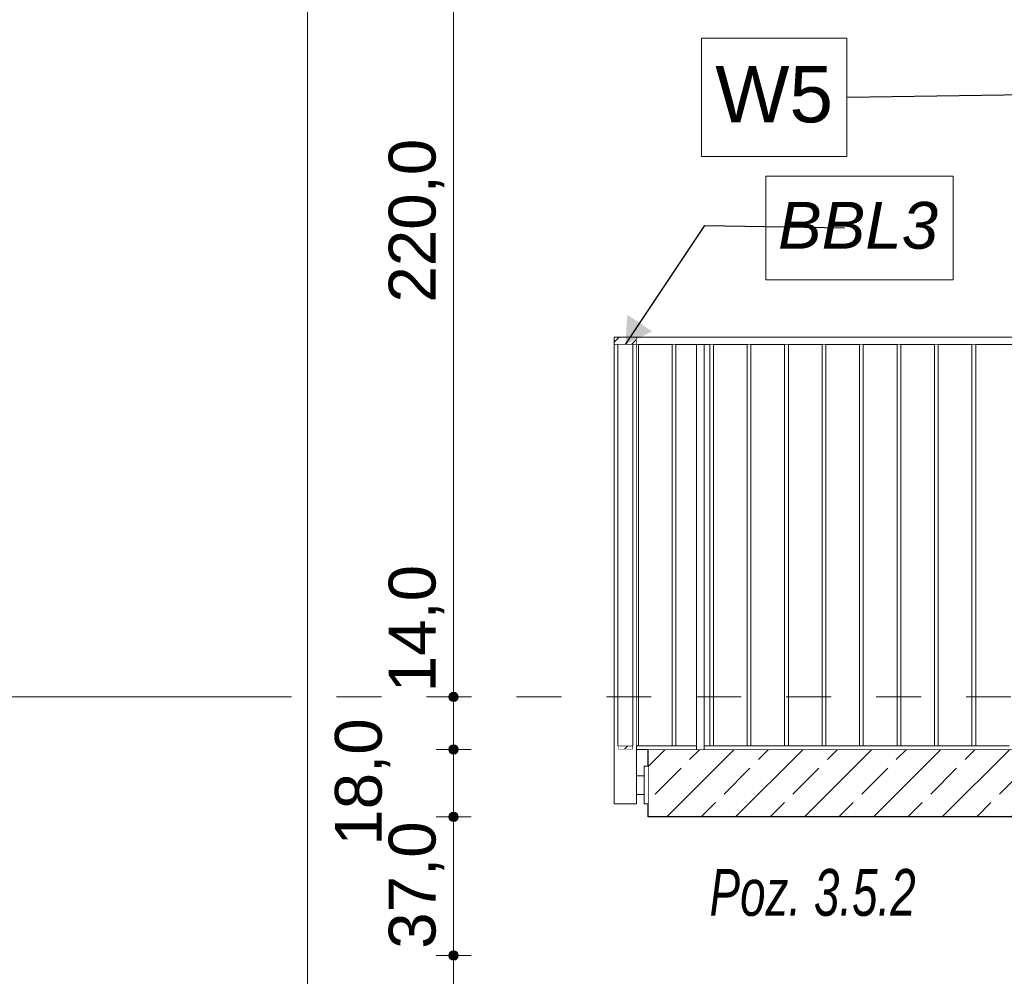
# Model space of a CAD drawing. Header units: millimetres. Extents: x 58537 to 97688, y -8921 to 14216.
# Tile 46 of 145: x 61593 to 64221, y 7925 to 10477. Entities that reach past the tile are written whole.
import ezdxf

# ---------------------------------------------------------------- set-up
doc = ezdxf.new("R2010")
doc.units = ezdxf.units.MM
doc.header["$MEASUREMENT"] = 0
doc.linetypes.add('Przerywana', pattern=[240, 120, -120])
doc.linetypes.add('Wipeout_Contour', pattern=[1000, 0, -1000])
for name, color, linetype, lineweight, true_color in [('0_Nr_pióra__45', 7, 'Continuous', 15, 0x40a5ff), ('0_Nr_pióra__85', 7, 'Continuous', 13, 0x80c2ff), ('Nowe_A-Konstrukcja Opis_Nr_pióra__58', 7, 'Continuous', 13, 0xdf0000), ('Nowe_A-Konstrukcja Opis_Nr_pióra__78', 7, 'Continuous', 13, 0x00bb5e), ('Nowe_A-Wymiary-Zewnętrzne_Nr_pióra__45', 7, 'Continuous', 15, 0x40a5ff), ('Nowe_A-Wymiary-Zewnętrzne_Nr_pióra__85', 7, 'Continuous', 13, 0x80c2ff)]:
    doc.layers.add(name, color=color, linetype=linetype, lineweight=lineweight, true_color=true_color)
for name, color, linetype in [('Nowe_A-Balkony', 7, 'Continuous'), ('Nowe_A-Balustrady', 7, 'Continuous'), ('Nowe_A-Wymiary-Zewnętrzne', 7, 'Continuous')]:
    doc.layers.add(name, color=color, linetype=linetype)
for name, color, linetype, lineweight in [('Nowe_A-Balkony_Nr_pióra__29', 7, 'Continuous', 25), ('Nowe_A-Balustrady_Nr_pióra__11', 7, 'Continuous', 13), ('Nowe_A-Balustrady_Nr_pióra__51', 7, 'Continuous', 15), ('Nowe_A-Balustrady_Nr_pióra__91', 7, 'Continuous', 13), ('Nowe_A-Opisy-Ściany_Nr_pióra__1', 7, 'Continuous', 13), ('Nowe_A-Wymiary-Zewnętrzne_Nr_pióra__46', 5, 'Continuous', 15)]:
    doc.layers.add(name, color=color, linetype=linetype, lineweight=lineweight)
doc.styles.add('STYL_AUTOMATYCZNY_1', font='arial.ttf')
doc.styles.add('STYL_AUTOMATYCZNY_2', font='arial.ttf')
doc.styles.add('STYL_AUTOMATYCZNY_3', font='arial.ttf')
doc.styles.add('STYL_AUTOMATYCZNY_4', font='arial.ttf', dxfattribs={"width": 0.7})
doc.dimstyles.new('STYL_AUTOMATYCZNY__1', dxfattribs={"dimtxt": 125, "dimasz": 47.5, "dimexe": 0.18, "dimexo": 20, "dimgap": 0, "dimtad": 1, "dimdec": 1, "dimlfac": 0.1, "dimzin": 0, "dimdsep": 46, "dimtxsty": 'STYL_AUTOMATYCZNY_2', "dimblk": 'ARROWHEAD_11', "dimblk1": 'ARROWHEAD_11', "dimblk2": 'ARROWHEAD_11', "dimcen": 0.09, "dimclrd": 256, "dimclre": 256, "dimclrt": 5, "dimadec": 1, "dimazin": 0, "dimtfac": 1, "dimtdec": 4, "dimtmove": 0, "dimatfit": 3, "dimfxl": 0, "dimtolj": 1, "dimtzin": 0, "dimarcsym": 0})
doc.dimstyles.new('STYL_AUTOMATYCZNY__2', dxfattribs={"dimtxt": 0.18, "dimasz": 76, "dimexe": 0.18, "dimexo": 0.0625, "dimgap": 0, "dimtad": 0, "dimtih": 1, "dimtoh": 1, "dimdec": 4, "dimzin": 0, "dimdsep": 46, "dimcen": 0.09, "dimadec": 0, "dimazin": 0, "dimtfac": 1, "dimtdec": 4, "dimtmove": 0, "dimatfit": 3, "dimldrblk": 'ARROWHEAD_16', "dimfxl": 0, "dimtolj": 1, "dimtzin": 0, "dimarcsym": 0})
doc.dimstyles.new('STYL_AUTOMATYCZNY__3', dxfattribs={"dimtxt": 0.18, "dimasz": 182.4, "dimexe": 0.18, "dimexo": 0.0625, "dimgap": 0, "dimtad": 0, "dimtih": 1, "dimtoh": 1, "dimdec": 4, "dimzin": 0, "dimdsep": 46, "dimcen": 0.09, "dimadec": 0, "dimazin": 0, "dimtfac": 1, "dimtdec": 4, "dimtmove": 0, "dimatfit": 3, "dimldrblk": 'ARROWHEAD_11', "dimfxl": 0, "dimtolj": 1, "dimtzin": 0, "dimarcsym": 0})
pattern_1 = [(45, (0, 0), (-79.54951, 79.54951), []), (45, (-26.52, 26.52), (-79.54951, 79.54951), [])]

# ---------------------------------------------------------------- blocks, each defined once
blk = doc.blocks.new('ElemPrzekroju_298')
at = {"layer": 'Nowe_A-Balkony', "linetype": 'Continuous', "lineweight": 0, "true_color": 0x000000}
h = blk.add_hatch(dxfattribs=at)
h.set_pattern_fill('Beton_zbrojony', color=18, style=0, pattern_type=2)
h.set_pattern_definition([(45, (0, 0), (-91.92388, 91.92388), []), (45, (-45.96, 45.96), (-91.92388, 91.92388), [97.5, -32.5])])
h.paths.add_polyline_path([(64980.1, 8350), (64980.1, 8530), (63270.1, 8530), (63270.1, 8350)])
at = {"layer": 'Nowe_A-Balkony_Nr_pióra__29', "color": 7, "linetype": 'Continuous', "lineweight": 25}
for p, q in [((63270.1, 8530), (63270.1, 8350)), ((64770.1, 8530), (63270.1, 8530)), ((64770.1, 8350), (63270.1, 8350))]:
    blk.add_line(p, q, dxfattribs=at)
at = {"layer": 'Nowe_A-Balkony_Nr_pióra__29', "color": 7, "linetype": 'Continuous', "lineweight": 25, "flags": 128}
for points in [[(64980.1, 8530), (64780.1, 8530), (64770.1, 8530)], [(64980.1, 8350), (64780.1, 8350), (64770.1, 8350)]]:
    blk.add_lwpolyline(points, dxfattribs=at)
blk = doc.blocks.new('ElemPrzekroju_299')
at = {"layer": 'Nowe_A-Balustrady', "linetype": 'Continuous', "lineweight": 0, "true_color": 0x000000}
h = blk.add_hatch(dxfattribs=at)
h.set_pattern_fill('Stal', color=18, style=0, pattern_type=2)
h.set_pattern_definition(pattern_1)
h.paths.add_polyline_path([(63240.1, 9630), (63180.1, 9630), (63180.1, 9610), (63240.1, 9610)])
at = {"layer": 'Nowe_A-Balustrady_Nr_pióra__51', "color": 7, "linetype": 'Continuous', "lineweight": 15}
for p, q in [((63180.1, 9630), (63180.1, 9610)), ((63240.1, 9630), (63180.1, 9630)), ((63240.1, 9630), (63240.1, 9610)), ((63240.1, 9610), (63180.1, 9610))]:
    blk.add_line(p, q, dxfattribs=at)
blk = doc.blocks.new('ElemPrzekroju_300')
at = {"layer": 'Nowe_A-Balustrady', "linetype": 'Continuous', "lineweight": 0, "true_color": 0x000000}
h = blk.add_hatch(dxfattribs=at)
h.set_pattern_fill('Stal', color=18, style=0, pattern_type=2)
h.set_pattern_definition(pattern_1)
h.paths.add_polyline_path([(63230.1, 8540), (63190.1, 8540), (63190.1, 8530), (63230.1, 8530)])
at = {"layer": 'Nowe_A-Balustrady_Nr_pióra__51', "color": 7, "linetype": 'Continuous', "lineweight": 15}
for p, q in [((63190.1, 8540), (63190.1, 8530)), ((63230.1, 8540), (63190.1, 8540)), ((63230.1, 8530), (63190.1, 8530)), ((63230.1, 8540), (63230.1, 8530))]:
    blk.add_line(p, q, dxfattribs=at)
blk = doc.blocks.new('ElemPrzekroju_301')
at = {"color": 254, "linetype": 'Wipeout_Contour', "lineweight": 0, "ltscale": 258896.321882}
blk.add_wipeout([(63240.1, 9630), (63240.1, 9610), (64770.1, 9610), (64770.1, 9630)], dxfattribs=at).dxf.layer = 'Nowe_A-Balustrady'
at = {"layer": 'Nowe_A-Balustrady_Nr_pióra__11', "color": 7, "linetype": 'Continuous', "lineweight": 13}
for p, q in [((63240.1, 9630), (64770.1, 9630)), ((63240.1, 9610), (63400.1, 9610)), ((63420.1, 9610), (64560.1, 9610)), ((64580.1, 9610), (64770.1, 9610))]:
    blk.add_line(p, q, dxfattribs=at)
blk = doc.blocks.new('ElemPrzekroju_302')
at = {"color": 254, "linetype": 'Wipeout_Contour', "lineweight": 0, "ltscale": 255570.825057}
blk.add_wipeout([(63400.1, 8540), (63240.1, 8540), (63240.1, 8530), (63400.1, 8530)], dxfattribs=at).dxf.layer = 'Nowe_A-Balustrady'
at = {"color": 254, "linetype": 'Wipeout_Contour', "lineweight": 0, "ltscale": 258227.224154}
blk.add_wipeout([(64560.1, 8540), (63420.1, 8540), (63420.1, 8530), (64560.1, 8530)], dxfattribs=at).dxf.layer = 'Nowe_A-Balustrady'
at = {"color": 254, "linetype": 'Wipeout_Contour', "lineweight": 0, "ltscale": 260943.25395}
blk.add_wipeout([(64580.1, 8540), (64580.1, 8530), (64770.1, 8530), (64770.1, 8540)], dxfattribs=at).dxf.layer = 'Nowe_A-Balustrady'
at = {"layer": 'Nowe_A-Balustrady_Nr_pióra__11', "color": 7, "linetype": 'Continuous', "lineweight": 13}
for p, q in [((63240.1, 8530), (63270.1, 8530)), ((63245.1, 8540), (63335.1, 8540)), ((63345.1, 8540), (63400.1, 8540)), ((63420.1, 8540), (63435.1, 8540)), ((63445.1, 8540), (63535.1, 8540)), ((63545.1, 8540), (63635.1, 8540)), ((63645.1, 8540), (63735.1, 8540)), ((63745.1, 8540), (63835.1, 8540)), ((63845.1, 8540), (63935.1, 8540)), ((63945.1, 8540), (64035.1, 8540)), ((64045.1, 8540), (64135.1, 8540)), ((64145.1, 8540), (64235.1, 8540)), ((64245.1, 8540), (64335.1, 8540)), ((64345.1, 8540), (64435.1, 8540)), ((64445.1, 8540), (64535.1, 8540)), ((64545.1, 8540), (64560.1, 8540)), ((64580.1, 8540), (64635.1, 8540)), ((64645.1, 8540), (64735.1, 8540)), ((64745.1, 8540), (64770.1, 8540))]:
    blk.add_line(p, q, dxfattribs=at)
blk = doc.blocks.new('ElemPrzekroju_303')
at = {"color": 254, "linetype": 'Wipeout_Contour', "lineweight": 0, "ltscale": 255240.168822}
blk.add_wipeout([(63240.1, 8460), (63240.1, 8410), (63260.1, 8410), (63260.1, 8460)], dxfattribs=at).dxf.layer = 'Nowe_A-Balustrady'
at = {"color": 254, "linetype": 'Wipeout_Contour', "lineweight": 0, "ltscale": 638407.960073}
blk.add_wipeout([(63180.1, 8385), (63240.1, 8385), (63240.1, 9610), (63230.1, 9610), (63230.1, 8540), (63230.1, 8530), (63190.1, 8530), (63190.1, 8540), (63190.1, 9610), (63180.1, 9610)], dxfattribs=at).dxf.layer = 'Nowe_A-Balustrady'
at = {"color": 254, "linetype": 'Wipeout_Contour', "lineweight": 0, "ltscale": 255299.700016}
blk.add_wipeout([(63270.1, 8385), (63270.1, 8485), (63260.1, 8485), (63260.1, 8385)], dxfattribs=at).dxf.layer = 'Nowe_A-Balustrady'
at = {"layer": 'Nowe_A-Balustrady_Nr_pióra__11', "color": 7, "linetype": 'Continuous', "lineweight": 13}
for p, q in [((63180.1, 8385), (63180.1, 9610)), ((63240.1, 8460), (63240.1, 9610)), ((63240.1, 8410), (63240.1, 8460)), ((63240.1, 8385), (63240.1, 8410)), ((63180.1, 8385), (63240.1, 8385))]:
    blk.add_line(p, q, dxfattribs=at)
at = {"layer": 'Nowe_A-Balustrady_Nr_pióra__91', "color": 7, "linetype": 'Continuous', "lineweight": 13}
for p, q in [((63260.1, 8385), (63260.1, 8485)), ((63270.1, 8485), (63260.1, 8485)), ((63260.1, 8460), (63240.1, 8460)), ((63260.1, 8410), (63240.1, 8410)), ((63270.1, 8385), (63260.1, 8385))]:
    blk.add_line(p, q, dxfattribs=at)
blk = doc.blocks.new('ElemPrzekroju_306')
at = {"color": 254, "linetype": 'Wipeout_Contour', "lineweight": 0, "ltscale": 255570.231553}
blk.add_wipeout([(63245.1, 9610), (63240.1, 9610), (63240.1, 8540), (63245.1, 8540)], dxfattribs=at).dxf.layer = 'Nowe_A-Balustrady'
at = {"layer": 'Nowe_A-Balustrady_Nr_pióra__11', "color": 7, "linetype": 'Continuous', "lineweight": 13}
for p, q in [((63245.1, 8540), (63245.1, 9610)), ((63240.1, 8540), (63245.1, 8540))]:
    blk.add_line(p, q, dxfattribs=at)
blk = doc.blocks.new('ElemPrzekroju_307')
at = {"color": 254, "linetype": 'Wipeout_Contour', "lineweight": 0, "ltscale": 255956.270498}
blk.add_wipeout([(63335.1, 8540), (63345.1, 8540), (63345.1, 9610), (63335.1, 9610)], dxfattribs=at).dxf.layer = 'Nowe_A-Balustrady'
at = {"layer": 'Nowe_A-Balustrady_Nr_pióra__11', "color": 7, "linetype": 'Continuous', "lineweight": 13}
for p, q in [((63335.1, 8540), (63335.1, 9610)), ((63345.1, 8540), (63345.1, 9610)), ((63335.1, 8540), (63345.1, 8540))]:
    blk.add_line(p, q, dxfattribs=at)
blk = doc.blocks.new('ElemPrzekroju_308')
at = {"color": 254, "linetype": 'Wipeout_Contour', "lineweight": 0, "ltscale": 256352.22044}
blk.add_wipeout([(63435.1, 8540), (63445.1, 8540), (63445.1, 9610), (63435.1, 9610)], dxfattribs=at).dxf.layer = 'Nowe_A-Balustrady'
at = {"layer": 'Nowe_A-Balustrady_Nr_pióra__11', "color": 7, "linetype": 'Continuous', "lineweight": 13}
for p, q in [((63435.1, 8540), (63435.1, 9610)), ((63445.1, 8540), (63445.1, 9610)), ((63435.1, 8540), (63445.1, 8540))]:
    blk.add_line(p, q, dxfattribs=at)
blk = doc.blocks.new('ElemPrzekroju_309')
at = {"color": 254, "linetype": 'Wipeout_Contour', "lineweight": 0, "ltscale": 256748.182935}
blk.add_wipeout([(63535.1, 8540), (63545.1, 8540), (63545.1, 9610), (63535.1, 9610)], dxfattribs=at).dxf.layer = 'Nowe_A-Balustrady'
at = {"layer": 'Nowe_A-Balustrady_Nr_pióra__11', "color": 7, "linetype": 'Continuous', "lineweight": 13}
for p, q in [((63535.1, 8540), (63535.1, 9610)), ((63545.1, 8540), (63545.1, 9610)), ((63535.1, 8540), (63545.1, 8540))]:
    blk.add_line(p, q, dxfattribs=at)
blk = doc.blocks.new('ElemPrzekroju_310')
at = {"color": 254, "linetype": 'Wipeout_Contour', "lineweight": 0, "ltscale": 257144.157926}
blk.add_wipeout([(63635.1, 8540), (63645.1, 8540), (63645.1, 9610), (63635.1, 9610)], dxfattribs=at).dxf.layer = 'Nowe_A-Balustrady'
at = {"layer": 'Nowe_A-Balustrady_Nr_pióra__11', "color": 7, "linetype": 'Continuous', "lineweight": 13}
for p, q in [((63635.1, 8540), (63635.1, 9610)), ((63645.1, 8540), (63645.1, 9610)), ((63635.1, 8540), (63645.1, 8540))]:
    blk.add_line(p, q, dxfattribs=at)
blk = doc.blocks.new('ElemPrzekroju_311')
at = {"color": 254, "linetype": 'Wipeout_Contour', "lineweight": 0, "ltscale": 257540.145354}
blk.add_wipeout([(63735.1, 8540), (63745.1, 8540), (63745.1, 9610), (63735.1, 9610)], dxfattribs=at).dxf.layer = 'Nowe_A-Balustrady'
at = {"layer": 'Nowe_A-Balustrady_Nr_pióra__11', "color": 7, "linetype": 'Continuous', "lineweight": 13}
for p, q in [((63735.1, 8540), (63735.1, 9610)), ((63745.1, 8540), (63745.1, 9610)), ((63735.1, 8540), (63745.1, 8540))]:
    blk.add_line(p, q, dxfattribs=at)
blk = doc.blocks.new('ElemPrzekroju_312')
at = {"color": 254, "linetype": 'Wipeout_Contour', "lineweight": 0, "ltscale": 257936.145162}
blk.add_wipeout([(63835.1, 8540), (63845.1, 8540), (63845.1, 9610), (63835.1, 9610)], dxfattribs=at).dxf.layer = 'Nowe_A-Balustrady'
at = {"layer": 'Nowe_A-Balustrady_Nr_pióra__11', "color": 7, "linetype": 'Continuous', "lineweight": 13}
for p, q in [((63835.1, 8540), (63835.1, 9610)), ((63845.1, 8540), (63845.1, 9610)), ((63835.1, 8540), (63845.1, 8540))]:
    blk.add_line(p, q, dxfattribs=at)
blk = doc.blocks.new('ElemPrzekroju_313')
at = {"color": 254, "linetype": 'Wipeout_Contour', "lineweight": 0, "ltscale": 258332.157294}
blk.add_wipeout([(63935.1, 8540), (63945.1, 8540), (63945.1, 9610), (63935.1, 9610)], dxfattribs=at).dxf.layer = 'Nowe_A-Balustrady'
at = {"layer": 'Nowe_A-Balustrady_Nr_pióra__11', "color": 7, "linetype": 'Continuous', "lineweight": 13}
for p, q in [((63935.1, 8540), (63935.1, 9610)), ((63945.1, 8540), (63945.1, 9610)), ((63935.1, 8540), (63945.1, 8540))]:
    blk.add_line(p, q, dxfattribs=at)
blk = doc.blocks.new('ElemPrzekroju_314')
at = {"color": 254, "linetype": 'Wipeout_Contour', "lineweight": 0, "ltscale": 258728.181692}
blk.add_wipeout([(64035.1, 8540), (64045.1, 8540), (64045.1, 9610), (64035.1, 9610)], dxfattribs=at).dxf.layer = 'Nowe_A-Balustrady'
at = {"layer": 'Nowe_A-Balustrady_Nr_pióra__11', "color": 7, "linetype": 'Continuous', "lineweight": 13}
for p, q in [((64035.1, 8540), (64035.1, 9610)), ((64045.1, 8540), (64045.1, 9610)), ((64035.1, 8540), (64045.1, 8540))]:
    blk.add_line(p, q, dxfattribs=at)
blk = doc.blocks.new('ElemPrzekroju_315')
at = {"color": 254, "linetype": 'Wipeout_Contour', "lineweight": 0, "ltscale": 259124.218301}
blk.add_wipeout([(64135.1, 8540), (64145.1, 8540), (64145.1, 9610), (64135.1, 9610)], dxfattribs=at).dxf.layer = 'Nowe_A-Balustrady'
at = {"layer": 'Nowe_A-Balustrady_Nr_pióra__11', "color": 7, "linetype": 'Continuous', "lineweight": 13}
for p, q in [((64135.1, 8540), (64135.1, 9610)), ((64145.1, 8540), (64145.1, 9610)), ((64135.1, 8540), (64145.1, 8540))]:
    blk.add_line(p, q, dxfattribs=at)
blk = doc.blocks.new('ElemPrzekroju_322')
at = {"color": 254, "linetype": 'Wipeout_Contour', "lineweight": 0, "ltscale": 256230.766372}
blk.add_wipeout([(63400.1, 8530), (63420.1, 8530), (63420.1, 9610), (63400.1, 9610)], dxfattribs=at).dxf.layer = 'Nowe_A-Balustrady'
at = {"layer": 'Nowe_A-Balustrady_Nr_pióra__11', "color": 7, "linetype": 'Continuous', "lineweight": 13}
for p, q in [((63400.1, 9610), (63420.1, 9610)), ((63400.1, 8530), (63400.1, 9610)), ((63420.1, 8530), (63420.1, 9610))]:
    blk.add_line(p, q, dxfattribs=at)
blk = doc.blocks.new('ElemPrzekroju_452')
at = {"color": 254, "linetype": 'Wipeout_Contour', "lineweight": 0, "ltscale": 255441.554776}
blk.add_wipeout([(63190.1, 8540), (63230.1, 8540), (63230.1, 9610), (63190.1, 9610)], dxfattribs=at).dxf.layer = 'Nowe_A-Balustrady'
at = {"layer": 'Nowe_A-Balustrady_Nr_pióra__11', "color": 7, "linetype": 'Continuous', "lineweight": 13}
for p, q in [((63190.1, 8540), (63190.1, 9610)), ((63230.1, 8540), (63230.1, 9610))]:
    blk.add_line(p, q, dxfattribs=at)
blk = doc.blocks.new('*D601')
at = {"layer": 'Nowe_A-Wymiary-Zewnętrzne_Nr_pióra__45', "linetype": 'Continuous', "lineweight": 15, "true_color": 0x40a5ff}
for points in [[(62739.1, 7980), (62740.1, 7975.2), (62742.8, 7971.2), (62746.8, 7968.5), (62751.6, 7967.5), (62756.4, 7968.5), (62760.4, 7971.2), (62763.2, 7975.2), (62764.1, 7980), (62763.2, 7984.8), (62760.4, 7988.8), (62756.4, 7991.5), (62751.6, 7992.5), (62746.8, 7991.5), (62742.8, 7988.8), (62740.1, 7984.8)], [(62739.1, 5780), (62740.1, 5775.2), (62742.8, 5771.2), (62746.8, 5768.5), (62751.6, 5767.5), (62756.4, 5768.5), (62760.4, 5771.2), (62763.2, 5775.2), (62764.1, 5780), (62763.2, 5784.8), (62760.4, 5788.8), (62756.4, 5791.5), (62751.6, 5792.5), (62746.8, 5791.5), (62742.8, 5788.8), (62740.1, 5784.8)]]:
    blk.add_hatch(color=161, dxfattribs=at).paths.add_polyline_path(points)
at = {"layer": 'Nowe_A-Wymiary-Zewnętrzne_Nr_pióra__45', "color": 161, "linetype": 'Continuous', "lineweight": 15, "true_color": 0x40a5ff}
for centre in [(62751.6, 7980), (62751.6, 5780)]:
    blk.add_circle(centre, 12.5, dxfattribs=at)
at = {"layer": 'Nowe_A-Wymiary-Zewnętrzne_Nr_pióra__85', "color": 151, "linetype": 'Continuous', "lineweight": 13, "true_color": 0x80c2ff}
for p, q in [((62739.1, 7980), (62704.7, 7980)), ((62751.6, 5792.5), (62751.6, 7967.5)), ((62798.5, 7980), (62764.1, 7980)), ((62739.1, 5780), (62704.7, 5780)), ((62798.5, 5780), (62764.1, 5780))]:
    blk.add_line(p, q, dxfattribs=at)
at = {"layer": 'Nowe_A-Wymiary-Zewnętrzne_Nr_pióra__46', "color": 5, "lineweight": 15, "char_height": 125, "attachment_point": 7, "rotation": 90, "style": 'STYL_AUTOMATYCZNY_2'}
for s, insert in [('\\A1;{\\pql;\\fArial|b0|i0|c238|p0;\\W1.000000;220,0}', (62726.6, 6832.3)), ('\\A1;{\\pql;\\fArial|b0|i0|c238|p0;\\W1.000000;14,0}', (62726.6, 5792.5))]:
    blk.add_mtext(s, dxfattribs=dict(at, insert=insert))
blk = doc.blocks.new('ARROWHEAD_11')
at = {"color": 0, "linetype": 'Continuous', "lineweight": 0}
blk.add_line((0, 0), (-1, 0), dxfattribs=at)
at = {"color": 0, "linetype": 'Continuous', "lineweight": 0, "const_width": 0.25, "flags": 128}
blk.add_lwpolyline([(-0.125, 0, 1), (0.125, 0, 1)], format="xyb", close=True, dxfattribs=at)
blk = doc.blocks.new('*D602')
at = {"layer": 'Nowe_A-Wymiary-Zewnętrzne_Nr_pióra__45', "linetype": 'Continuous', "lineweight": 15, "true_color": 0x40a5ff}
for points in [[(62739.1, 8350), (62740.1, 8345.2), (62742.8, 8341.2), (62746.8, 8338.5), (62751.6, 8337.5), (62756.4, 8338.5), (62760.4, 8341.2), (62763.2, 8345.2), (62764.1, 8350), (62763.2, 8354.8), (62760.4, 8358.8), (62756.4, 8361.5), (62751.6, 8362.5), (62746.8, 8361.5), (62742.8, 8358.8), (62740.1, 8354.8)], [(62739.1, 7980), (62740.1, 7975.2), (62742.8, 7971.2), (62746.8, 7968.5), (62751.6, 7967.5), (62756.4, 7968.5), (62760.4, 7971.2), (62763.2, 7975.2), (62764.1, 7980), (62763.2, 7984.8), (62760.4, 7988.8), (62756.4, 7991.5), (62751.6, 7992.5), (62746.8, 7991.5), (62742.8, 7988.8), (62740.1, 7984.8)]]:
    blk.add_hatch(color=161, dxfattribs=at).paths.add_polyline_path(points)
at = {"layer": 'Nowe_A-Wymiary-Zewnętrzne_Nr_pióra__45', "color": 161, "linetype": 'Continuous', "lineweight": 15, "true_color": 0x40a5ff}
for centre in [(62751.6, 8350), (62751.6, 7980)]:
    blk.add_circle(centre, 12.5, dxfattribs=at)
at = {"layer": 'Nowe_A-Wymiary-Zewnętrzne_Nr_pióra__85', "color": 151, "linetype": 'Continuous', "lineweight": 13, "true_color": 0x80c2ff}
for p, q in [((62739.1, 8350), (62704.7, 8350)), ((62751.6, 7992.5), (62751.6, 8337.5)), ((62798.5, 8350), (62764.1, 8350)), ((62739.1, 7980), (62704.7, 7980)), ((62798.5, 7980), (62764.1, 7980))]:
    blk.add_line(p, q, dxfattribs=at)
at = {"layer": 'Nowe_A-Wymiary-Zewnętrzne_Nr_pióra__46', "color": 5, "lineweight": 15, "char_height": 125, "attachment_point": 7, "rotation": 90, "style": 'STYL_AUTOMATYCZNY_2'}
for s, insert in [('\\A1;{\\pql;\\fArial|b0|i0|c238|p0;\\W1.000000;18,0}', (62582.9, 8273.2)), ('\\A1;{\\pql;\\fArial|b0|i0|c238|p0;\\W1.000000;37,0}', (62726.6, 7998.2))]:
    blk.add_mtext(s, dxfattribs=dict(at, insert=insert))
blk = doc.blocks.new('*D603')
at = {"layer": 'Nowe_A-Wymiary-Zewnętrzne_Nr_pióra__45', "linetype": 'Continuous', "lineweight": 15, "true_color": 0x40a5ff}
for points in [[(62739.1, 8530), (62740.1, 8525.2), (62742.8, 8521.2), (62746.8, 8518.5), (62751.6, 8517.5), (62756.4, 8518.5), (62760.4, 8521.2), (62763.2, 8525.2), (62764.1, 8530), (62763.2, 8534.8), (62760.4, 8538.8), (62756.4, 8541.5), (62751.6, 8542.5), (62746.8, 8541.5), (62742.8, 8538.8), (62740.1, 8534.8)], [(62739.1, 8350), (62740.1, 8345.2), (62742.8, 8341.2), (62746.8, 8338.5), (62751.6, 8337.5), (62756.4, 8338.5), (62760.4, 8341.2), (62763.2, 8345.2), (62764.1, 8350), (62763.2, 8354.8), (62760.4, 8358.8), (62756.4, 8361.5), (62751.6, 8362.5), (62746.8, 8361.5), (62742.8, 8358.8), (62740.1, 8354.8)]]:
    blk.add_hatch(color=161, dxfattribs=at).paths.add_polyline_path(points)
at = {"layer": 'Nowe_A-Wymiary-Zewnętrzne_Nr_pióra__45', "color": 161, "linetype": 'Continuous', "lineweight": 15, "true_color": 0x40a5ff}
for centre in [(62751.6, 8530), (62751.6, 8350)]:
    blk.add_circle(centre, 12.5, dxfattribs=at)
at = {"layer": 'Nowe_A-Wymiary-Zewnętrzne_Nr_pióra__85', "color": 151, "linetype": 'Continuous', "lineweight": 13, "true_color": 0x80c2ff}
for p, q in [((62739.1, 8530), (62704.7, 8530)), ((62751.6, 8362.5), (62751.6, 8517.5)), ((62798.5, 8530), (62764.1, 8530)), ((62739.1, 8350), (62704.7, 8350)), ((62798.5, 8350), (62764.1, 8350))]:
    blk.add_line(p, q, dxfattribs=at)
blk = doc.blocks.new('*D604')
at = {"layer": 'Nowe_A-Wymiary-Zewnętrzne_Nr_pióra__45', "linetype": 'Continuous', "lineweight": 15, "true_color": 0x40a5ff}
for points in [[(62739.1, 8670), (62740.1, 8665.2), (62742.8, 8661.2), (62746.8, 8658.5), (62751.6, 8657.5), (62756.4, 8658.5), (62760.4, 8661.2), (62763.2, 8665.2), (62764.1, 8670), (62763.2, 8674.8), (62760.4, 8678.8), (62756.4, 8681.5), (62751.6, 8682.5), (62746.8, 8681.5), (62742.8, 8678.8), (62740.1, 8674.8)], [(62739.1, 8530), (62740.1, 8525.2), (62742.8, 8521.2), (62746.8, 8518.5), (62751.6, 8517.5), (62756.4, 8518.5), (62760.4, 8521.2), (62763.2, 8525.2), (62764.1, 8530), (62763.2, 8534.8), (62760.4, 8538.8), (62756.4, 8541.5), (62751.6, 8542.5), (62746.8, 8541.5), (62742.8, 8538.8), (62740.1, 8534.8)]]:
    blk.add_hatch(color=161, dxfattribs=at).paths.add_polyline_path(points)
at = {"layer": 'Nowe_A-Wymiary-Zewnętrzne_Nr_pióra__45', "color": 161, "linetype": 'Continuous', "lineweight": 15, "true_color": 0x40a5ff}
for centre in [(62751.6, 8670), (62751.6, 8530)]:
    blk.add_circle(centre, 12.5, dxfattribs=at)
at = {"layer": 'Nowe_A-Wymiary-Zewnętrzne_Nr_pióra__85', "color": 151, "linetype": 'Continuous', "lineweight": 13, "true_color": 0x80c2ff}
for p, q in [((62739.1, 8670), (62704.7, 8670)), ((62751.6, 8542.5), (62751.6, 8657.5)), ((62798.5, 8670), (62764.1, 8670)), ((62739.1, 8530), (62704.7, 8530)), ((62798.5, 8530), (62764.1, 8530))]:
    blk.add_line(p, q, dxfattribs=at)
blk = doc.blocks.new('*D605')
at = {"layer": 'Nowe_A-Wymiary-Zewnętrzne_Nr_pióra__45', "linetype": 'Continuous', "lineweight": 15, "true_color": 0x40a5ff}
for points in [[(62739.1, 10870), (62740.1, 10865.2), (62742.8, 10861.2), (62746.8, 10858.5), (62751.6, 10857.5), (62756.4, 10858.5), (62760.4, 10861.2), (62763.2, 10865.2), (62764.1, 10870), (62763.2, 10874.8), (62760.4, 10878.8), (62756.4, 10881.5), (62751.6, 10882.5), (62746.8, 10881.5), (62742.8, 10878.8), (62740.1, 10874.8)], [(62739.1, 8670), (62740.1, 8665.2), (62742.8, 8661.2), (62746.8, 8658.5), (62751.6, 8657.5), (62756.4, 8658.5), (62760.4, 8661.2), (62763.2, 8665.2), (62764.1, 8670), (62763.2, 8674.8), (62760.4, 8678.8), (62756.4, 8681.5), (62751.6, 8682.5), (62746.8, 8681.5), (62742.8, 8678.8), (62740.1, 8674.8)]]:
    blk.add_hatch(color=161, dxfattribs=at).paths.add_polyline_path(points)
at = {"layer": 'Nowe_A-Wymiary-Zewnętrzne_Nr_pióra__45', "color": 161, "linetype": 'Continuous', "lineweight": 15, "true_color": 0x40a5ff}
for centre in [(62751.6, 10870), (62751.6, 8670)]:
    blk.add_circle(centre, 12.5, dxfattribs=at)
at = {"layer": 'Nowe_A-Wymiary-Zewnętrzne_Nr_pióra__85', "color": 151, "linetype": 'Continuous', "lineweight": 13, "true_color": 0x80c2ff}
for p, q in [((62739.1, 10870), (62704.7, 10870)), ((62751.6, 8682.5), (62751.6, 10857.5)), ((62798.5, 10870), (62764.1, 10870)), ((62739.1, 8670), (62704.7, 8670)), ((62798.5, 8670), (62764.1, 8670))]:
    blk.add_line(p, q, dxfattribs=at)
at = {"layer": 'Nowe_A-Wymiary-Zewnętrzne_Nr_pióra__46', "color": 5, "lineweight": 15, "char_height": 125, "attachment_point": 7, "rotation": 90, "style": 'STYL_AUTOMATYCZNY_2'}
for s, insert in [('\\A1;{\\pql;\\fArial|b0|i0|c238|p0;\\W1.000000;220,0}', (62726.6, 9722.3)), ('\\A1;{\\pql;\\fArial|b0|i0|c238|p0;\\W1.000000;14,0}', (62726.6, 8682.5))]:
    blk.add_mtext(s, dxfattribs=dict(at, insert=insert))
blk = doc.blocks.new('*D608')
at = {"layer": 'Nowe_A-Wymiary-Zewnętrzne_Nr_pióra__45', "linetype": 'Continuous', "lineweight": 15, "true_color": 0x40a5ff}
for points in [[(62349.2, 12846.4), (62350.1, 12841.6), (62352.8, 12837.5), (62356.9, 12834.8), (62361.7, 12833.9), (62366.5, 12834.8), (62370.5, 12837.5), (62373.2, 12841.6), (62374.2, 12846.4), (62373.2, 12851.2), (62370.5, 12855.2), (62366.5, 12857.9), (62361.7, 12858.9), (62356.9, 12857.9), (62352.8, 12855.2), (62350.1, 12851.2)], [(62349.2, 0), (62350.1, -4.8), (62352.8, -8.8), (62356.9, -11.5), (62361.7, -12.5), (62366.5, -11.5), (62370.5, -8.8), (62373.2, -4.8), (62374.2, 0), (62373.2, 4.8), (62370.5, 8.8), (62366.5, 11.5), (62361.7, 12.5), (62356.9, 11.5), (62352.8, 8.8), (62350.1, 4.8)]]:
    blk.add_hatch(color=161, dxfattribs=at).paths.add_polyline_path(points)
at = {"layer": 'Nowe_A-Wymiary-Zewnętrzne_Nr_pióra__45', "color": 161, "linetype": 'Continuous', "lineweight": 15, "true_color": 0x40a5ff}
for centre in [(62361.7, 12846.4), (62361.7, 0)]:
    blk.add_circle(centre, 12.5, dxfattribs=at)
at = {"layer": 'Nowe_A-Wymiary-Zewnętrzne_Nr_pióra__85', "color": 151, "linetype": 'Continuous', "lineweight": 13, "true_color": 0x80c2ff}
for p, q in [((62361.7, 12858.9), (62361.7, 12871.4)), ((62349.2, 12846.4), (62314.8, 12846.4)), ((62361.7, 12.5), (62361.7, 12833.9)), ((62408.5, 12846.4), (62374.2, 12846.4)), ((62349.2, 0), (62314.8, 0)), ((62408.5, 0), (62374.2, 0)), ((62361.7, -25), (62361.7, -12.5))]:
    blk.add_line(p, q, dxfattribs=at)
at = {"layer": 'Nowe_A-Wymiary-Zewnętrzne_Nr_pióra__46', "color": 5, "lineweight": 15, "insert": (62336.7, 6137.2), "char_height": 125, "attachment_point": 7, "rotation": 90, "style": 'STYL_AUTOMATYCZNY_2'}
blk.add_mtext('\\A1;{\\pql;\\fArial|b0|i0|c238|p0;\\W1.000000;1\xa0284,6}', dxfattribs=at)
blk = doc.blocks.new('*D653')
at = {"layer": 'Nowe_A-Wymiary-Zewnętrzne_Nr_pióra__45', "linetype": 'Continuous', "lineweight": 15, "true_color": 0x40a5ff}
for points in [[(93212.8, 8350), (93213.7, 8345.2), (93216.4, 8341.2), (93220.5, 8338.5), (93225.3, 8337.5), (93230, 8338.5), (93234.1, 8341.2), (93236.8, 8345.2), (93237.8, 8350), (93236.8, 8354.8), (93234.1, 8358.8), (93230, 8361.5), (93225.3, 8362.5), (93220.5, 8361.5), (93216.4, 8358.8), (93213.7, 8354.8)], [(93212.8, 7980), (93213.7, 7975.2), (93216.4, 7971.2), (93220.5, 7968.5), (93225.3, 7967.5), (93230, 7968.5), (93234.1, 7971.2), (93236.8, 7975.2), (93237.8, 7980), (93236.8, 7984.8), (93234.1, 7988.8), (93230, 7991.5), (93225.3, 7992.5), (93220.5, 7991.5), (93216.4, 7988.8), (93213.7, 7984.8)]]:
    blk.add_hatch(color=161, dxfattribs=at).paths.add_polyline_path(points)
at = {"layer": 'Nowe_A-Wymiary-Zewnętrzne_Nr_pióra__45', "color": 161, "linetype": 'Continuous', "lineweight": 15, "true_color": 0x40a5ff}
for centre in [(93225.3, 8350), (93225.3, 7980)]:
    blk.add_circle(centre, 12.5, dxfattribs=at)
at = {"layer": 'Nowe_A-Wymiary-Zewnętrzne_Nr_pióra__85', "color": 151, "linetype": 'Continuous', "lineweight": 13, "true_color": 0x80c2ff}
for p, q in [((93212.8, 8350), (93178.4, 8350)), ((93225.3, 7992.5), (93225.3, 8337.5)), ((93272.1, 8350), (93237.8, 8350)), ((93212.8, 7980), (93178.4, 7980)), ((93272.1, 7980), (93237.8, 7980))]:
    blk.add_line(p, q, dxfattribs=at)
at = {"layer": 'Nowe_A-Wymiary-Zewnętrzne_Nr_pióra__46', "color": 5, "lineweight": 15, "char_height": 125, "attachment_point": 7, "rotation": 90, "style": 'STYL_AUTOMATYCZNY_2'}
for s, insert in [('\\A1;{\\pql;\\fArial|b0|i0|c238|p0;\\W1.000000;18,0}', (93056.5, 8273.2)), ('\\A1;{\\pql;\\fArial|b0|i0|c238|p0;\\W1.000000;37,0}', (93200.3, 7998.2))]:
    blk.add_mtext(s, dxfattribs=dict(at, insert=insert))
blk = doc.blocks.new('*D654')
at = {"layer": 'Nowe_A-Wymiary-Zewnętrzne_Nr_pióra__45', "linetype": 'Continuous', "lineweight": 15, "true_color": 0x40a5ff}
for points in [[(93212.8, 8530), (93213.7, 8525.2), (93216.4, 8521.2), (93220.5, 8518.5), (93225.3, 8517.5), (93230, 8518.5), (93234.1, 8521.2), (93236.8, 8525.2), (93237.8, 8530), (93236.8, 8534.8), (93234.1, 8538.8), (93230, 8541.5), (93225.3, 8542.5), (93220.5, 8541.5), (93216.4, 8538.8), (93213.7, 8534.8)], [(93212.8, 8350), (93213.7, 8345.2), (93216.4, 8341.2), (93220.5, 8338.5), (93225.3, 8337.5), (93230, 8338.5), (93234.1, 8341.2), (93236.8, 8345.2), (93237.8, 8350), (93236.8, 8354.8), (93234.1, 8358.8), (93230, 8361.5), (93225.3, 8362.5), (93220.5, 8361.5), (93216.4, 8358.8), (93213.7, 8354.8)]]:
    blk.add_hatch(color=161, dxfattribs=at).paths.add_polyline_path(points)
at = {"layer": 'Nowe_A-Wymiary-Zewnętrzne_Nr_pióra__45', "color": 161, "linetype": 'Continuous', "lineweight": 15, "true_color": 0x40a5ff}
for centre in [(93225.3, 8530), (93225.3, 8350)]:
    blk.add_circle(centre, 12.5, dxfattribs=at)
at = {"layer": 'Nowe_A-Wymiary-Zewnętrzne_Nr_pióra__85', "color": 151, "linetype": 'Continuous', "lineweight": 13, "true_color": 0x80c2ff}
for p, q in [((93212.8, 8530), (93178.4, 8530)), ((93225.3, 8362.5), (93225.3, 8517.5)), ((93272.1, 8530), (93237.8, 8530)), ((93212.8, 8350), (93178.4, 8350)), ((93272.1, 8350), (93237.8, 8350))]:
    blk.add_line(p, q, dxfattribs=at)
blk = doc.blocks.new('*D655')
at = {"layer": 'Nowe_A-Wymiary-Zewnętrzne_Nr_pióra__45', "linetype": 'Continuous', "lineweight": 15, "true_color": 0x40a5ff}
for points in [[(93212.8, 8670), (93213.7, 8665.2), (93216.4, 8661.2), (93220.5, 8658.5), (93225.3, 8657.5), (93230, 8658.5), (93234.1, 8661.2), (93236.8, 8665.2), (93237.8, 8670), (93236.8, 8674.8), (93234.1, 8678.8), (93230, 8681.5), (93225.3, 8682.5), (93220.5, 8681.5), (93216.4, 8678.8), (93213.7, 8674.8)], [(93212.8, 8530), (93213.7, 8525.2), (93216.4, 8521.2), (93220.5, 8518.5), (93225.3, 8517.5), (93230, 8518.5), (93234.1, 8521.2), (93236.8, 8525.2), (93237.8, 8530), (93236.8, 8534.8), (93234.1, 8538.8), (93230, 8541.5), (93225.3, 8542.5), (93220.5, 8541.5), (93216.4, 8538.8), (93213.7, 8534.8)]]:
    blk.add_hatch(color=161, dxfattribs=at).paths.add_polyline_path(points)
at = {"layer": 'Nowe_A-Wymiary-Zewnętrzne_Nr_pióra__45', "color": 161, "linetype": 'Continuous', "lineweight": 15, "true_color": 0x40a5ff}
for centre in [(93225.3, 8670), (93225.3, 8530)]:
    blk.add_circle(centre, 12.5, dxfattribs=at)
at = {"layer": 'Nowe_A-Wymiary-Zewnętrzne_Nr_pióra__85', "color": 151, "linetype": 'Continuous', "lineweight": 13, "true_color": 0x80c2ff}
for p, q in [((93212.8, 8670), (93178.4, 8670)), ((93225.3, 8542.5), (93225.3, 8657.5)), ((93272.1, 8670), (93237.8, 8670)), ((93212.8, 8530), (93178.4, 8530)), ((93272.1, 8530), (93237.8, 8530))]:
    blk.add_line(p, q, dxfattribs=at)
blk = doc.blocks.new('ARROWHEAD_16')
at = {"linetype": 'Continuous', "lineweight": 0}
blk.add_hatch(color=0, dxfattribs=at).paths.add_polyline_path([(-0.9093, 0.525), (0, 0), (-0.9093, -0.525)])
at = {"color": 0, "linetype": 'Continuous', "lineweight": 0}
blk.add_line((0, 0), (-1, 0), dxfattribs=at)
blk = doc.blocks.new('D Przekrój_STORY_MARKER')
at = {"layer": '0_Nr_pióra__45', "color": 161, "linetype": 'Continuous', "lineweight": 15, "true_color": 0x40a5ff}
for p, q in [((58537.3, 8670), (61599.3, 8670)), ((61799.3, 8670), (61599.3, 8670)), ((61799.3, 8670), (61999.3, 8670)), ((62099.3, 8670), (61999.3, 8670)), ((62199.3, 8670), (62099.3, 8670))]:
    blk.add_line(p, q, dxfattribs=at)
at = {"layer": '0_Nr_pióra__85', "color": 151, "linetype": 'Przerywana', "lineweight": 13, "true_color": 0x80c2ff}
blk.add_line((62199.3, 8670), (94026.2, 8670), dxfattribs=at)

msp = doc.modelspace()

# ---------------------------------------------------------------- linework, layer by layer
at = {"layer": 'Nowe_A-Konstrukcja Opis_Nr_pióra__78', "color": 112, "linetype": 'Continuous', "lineweight": 13, "true_color": 0x00bb5e, "flags": 128}
msp.add_lwpolyline([(63585.28, 10059.66), (64084.65, 10059.66), (64084.65, 9783.23), (63585.28, 9783.23)], close=True, dxfattribs=at)
at = {"layer": 'Nowe_A-Opisy-Ściany_Nr_pióra__1', "color": 7, "linetype": 'Continuous', "lineweight": 13, "flags": 128}
msp.add_lwpolyline([(63412.92, 10427.55), (63801.49, 10427.55), (63801.49, 10111.83), (63412.92, 10111.83)], close=True, dxfattribs=at)

# ---------------------------------------------------------------- block references
at = {"layer": 'Nowe_A-Balkony', "lineweight": 0}
msp.add_blockref('ElemPrzekroju_298', (0, 0), dxfattribs=at)
at = {"layer": 'Nowe_A-Balustrady', "lineweight": 0}
for name in ['ElemPrzekroju_299', 'ElemPrzekroju_300']:
    msp.add_blockref(name, (0, 0), dxfattribs=at)

# ---------------------------------------------------------------- texts
at = {"layer": 'Nowe_A-Konstrukcja Opis_Nr_pióra__58', "color": 12, "linetype": 'Continuous', "lineweight": 13, "true_color": 0xdf0000, "insert": (63434.74, 8084.35), "char_height": 125, "attachment_point": 7, "style": 'STYL_AUTOMATYCZNY_4'}
msp.add_mtext('\\A1;{\\pql;\\fArial|b0|i1|c238|p0;\\W0.700000;Poz. \\fArial|b0|i1|c238|p0;\\W0.700000;3\\fArial|b0|i1|c238|p0;\\W0.700000;.5.2}', dxfattribs=at)
at = {"layer": 'Nowe_A-Konstrukcja Opis_Nr_pióra__78', "color": 112, "linetype": 'Continuous', "lineweight": 13, "true_color": 0x00bb5e, "insert": (64044.65, 9927.54), "char_height": 125, "attachment_point": 6, "style": 'STYL_AUTOMATYCZNY_3'}
msp.add_mtext('\\A1;{\\pqr;\\fArial|b0|i1|c238|p0;\\W1.000000;BBL\\fArial|b0|i1|c238|p0;\\W1.000000;3}', dxfattribs=at)
at = {"layer": 'Nowe_A-Opisy-Ściany_Nr_pióra__1', "color": 7, "linetype": 'Continuous', "lineweight": 13, "insert": (63607.21, 10277), "char_height": 150, "attachment_point": 5, "style": 'STYL_AUTOMATYCZNY_1'}
msp.add_mtext('\\A1;{\\pqc;\\fArial|b0|i0|c238|p0;\\W1.000000;W\\fArial|b0|i0|c238|p0;\\W1.000000;5}', dxfattribs=at)

# ---------------------------------------------------------------- dimensions: what is measured, and where the dimension line sits
at = {"layer": 'Nowe_A-Wymiary-Zewnętrzne', "color": 151, "linetype": 'Continuous', "lineweight": 13, "true_color": 0x80c2ff}
dim = msp.add_linear_dim(base=(62751.61, 7980), p1=(64770.07, 5780), p2=(64770.07, 7980), angle=90, dimstyle='STYL_AUTOMATYCZNY__1', dxfattribs=at)
dim.commit()
dim.dimension.update_dxf_attribs({"geometry": '*D601', "text_midpoint": (62664.11, 7041.72), "dimtype": 160, "text_rotation": 90})

# ---------------------------------------------------------------- next in the draw order: block references
at = {"layer": 'Nowe_A-Balustrady', "lineweight": 0}
for name in ['ElemPrzekroju_301', 'ElemPrzekroju_302']:
    msp.add_blockref(name, (0, 0), dxfattribs=at)

# ---------------------------------------------------------------- next in the draw order: block references
for name in ['ElemPrzekroju_303', 'ElemPrzekroju_307', 'ElemPrzekroju_322', 'ElemPrzekroju_308', 'ElemPrzekroju_309', 'ElemPrzekroju_310', 'ElemPrzekroju_311', 'ElemPrzekroju_312', 'ElemPrzekroju_313', 'ElemPrzekroju_314', 'ElemPrzekroju_315']:
    msp.add_blockref(name, (0, 0), dxfattribs=at)

# ---------------------------------------------------------------- next in the draw order: block references
msp.add_blockref('ElemPrzekroju_306', (0, 0), dxfattribs=at)

# ---------------------------------------------------------------- next in the draw order: dimensions: what is measured, and where the dimension line sits
at = {"layer": 'Nowe_A-Wymiary-Zewnętrzne', "color": 151, "linetype": 'Continuous', "lineweight": 13, "true_color": 0x80c2ff}
for base, p1, p2, picture, middle in [((93225.25, 8670), (63270.07, 8530), (64770.07, 8670), '*D655', (93137.75, 8844.32)), ((93225.25, 8350), (64770.07, 7980), (63270.07, 8350), '*D653', (93137.75, 8160)), ((93225.25, 8530), (63270.07, 8350), (63270.07, 8530), '*D654', (92994, 8435))]:
    dim = msp.add_linear_dim(base=base, p1=p1, p2=p2, angle=90, dimstyle='STYL_AUTOMATYCZNY__1', dxfattribs=at)
    dim.commit()
    dim.dimension.update_dxf_attribs({"geometry": picture, "text_midpoint": middle, "dimtype": 160, "text_rotation": 90})

# ---------------------------------------------------------------- next in the draw order: leaders
at = {"layer": 'Nowe_A-Opisy-Ściany_Nr_pióra__1', "color": 7, "linetype": 'Continuous', "lineweight": 13, "annotation_type": 0, "has_hookline": 1, "hookline_direction": 1, "text_width": 303.15}
msp.add_leader([(64301.49, 8350), (64301.49, 10277), (63801.49, 10269.69)], dimstyle='STYL_AUTOMATYCZNY__3', dxfattribs=at)

# ---------------------------------------------------------------- next in the draw order: block references
at = {"layer": 'Nowe_A-Balustrady', "lineweight": 0}
msp.add_blockref('ElemPrzekroju_452', (0, 0), dxfattribs=at)

# ---------------------------------------------------------------- next in the draw order: block references
at = {"linetype": 'Continuous', "lineweight": 0}
msp.add_blockref('D Przekrój_STORY_MARKER', (0, 0), dxfattribs=at)

# ---------------------------------------------------------------- next in the draw order: dimensions: what is measured, and where the dimension line sits
at = {"layer": 'Nowe_A-Wymiary-Zewnętrzne', "color": 151, "linetype": 'Continuous', "lineweight": 13, "true_color": 0x80c2ff}
for base, p1, p2, picture, middle in [((62361.67, 12846.37), (64770.07, 0), (64717.21, 12846.37), '*D608', (62274.17, 6418.33)), ((62751.61, 10870), (64770.07, 8670), (64770.07, 10870), '*D605', (62664.11, 9931.72)), ((62751.61, 8670), (63270.07, 8530), (64770.07, 8670), '*D604', (62664.11, 8844.32)), ((62751.61, 8350), (64770.07, 7980), (63270.07, 8350), '*D602', (62664.11, 8160)), ((62751.61, 8530), (63270.07, 8350), (63270.07, 8530), '*D603', (62520.36, 8435))]:
    dim = msp.add_linear_dim(base=base, p1=p1, p2=p2, angle=90, dimstyle='STYL_AUTOMATYCZNY__1', dxfattribs=at)
    dim.commit()
    dim.dimension.update_dxf_attribs({"geometry": picture, "text_midpoint": middle, "dimtype": 160, "text_rotation": 90})

# ---------------------------------------------------------------- next in the draw order: leaders
at = {"layer": 'Nowe_A-Konstrukcja Opis_Nr_pióra__78', "color": 112, "linetype": 'Continuous', "lineweight": 13, "true_color": 0x00bb5e, "annotation_type": 0, "has_hookline": 1, "hookline_direction": 0, "text_width": 419.38}
msp.add_leader([(63210.07, 9610), (63422.57, 9927.54), (63794.97, 9921.45)], dimstyle='STYL_AUTOMATYCZNY__2', dxfattribs=at)

doc.saveas('drawing.dxf')
